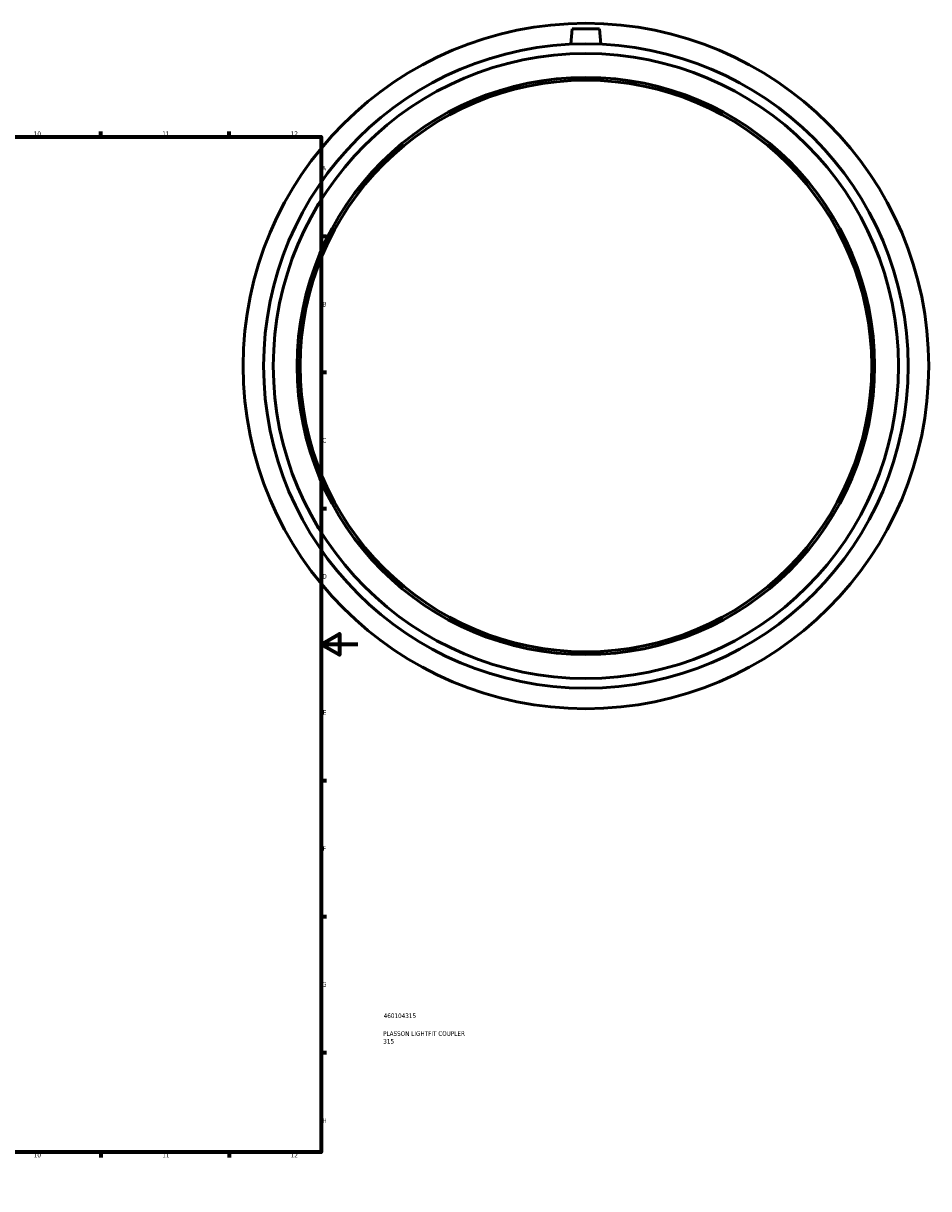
# Model space of a CAD drawing. Header units: millimetres. Extents: x -263 to 1186, y -314 to 1243.
# Tile 3 of 5: x 659 to 1152, y 0 to 636. Entities that reach past the tile are written whole.
import ezdxf

# ---------------------------------------------------------------- set-up
doc = ezdxf.new("R2010")
doc.units = ezdxf.units.MM
for name, color, linetype, lineweight in [('Border (ISO)', 7, 'Continuous', 70), ('Title (ISO)', 7, 'Continuous', 50), ('Visible (ISO)', 7, 'Continuous', 50)]:
    doc.layers.add(name, color=color, linetype=linetype, lineweight=lineweight)
doc.styles.add('Note Text (ISO)', font='tahoma.ttf')

# ---------------------------------------------------------------- blocks, each defined once
blk = doc.blocks.new('Borders Default Border')
at = {"layer": 'Border (ISO)'}
for p, q in [((70.08, 574), (70.08, 576.9)), ((140.17, 574), (140.17, 576.9)), ((210.25, 574), (210.25, 576.9)), ((280.33, 574), (280.33, 576.9)), ((350.42, 574), (350.42, 576.9)), ((490.58, 574), (490.58, 576.9)), ((560.67, 574), (560.67, 576.9)), ((630.75, 574), (630.75, 576.9)), ((700.83, 574), (700.83, 576.9)), ((770.92, 574), (770.92, 576.9)), ((20, 519.75), (17.1, 519.75)), ((821, 519.75), (823.9, 519.75)), ((20, 445.5), (17.1, 445.5)), ((821, 445.5), (823.9, 445.5)), ((20, 371.25), (17.1, 371.25)), ((821, 371.25), (823.9, 371.25)), ((20, 222.75), (17.1, 222.75)), ((821, 222.75), (823.9, 222.75)), ((20, 148.5), (17.1, 148.5)), ((821, 148.5), (823.9, 148.5)), ((20, 74.25), (17.1, 74.25)), ((821, 74.25), (823.9, 74.25)), ((70.08, 20), (70.08, 17.1)), ((140.17, 20), (140.17, 17.1)), ((210.25, 20), (210.25, 17.1)), ((280.33, 20), (280.33, 17.1)), ((350.42, 20), (350.42, 17.1)), ((490.58, 20), (490.58, 17.1)), ((560.67, 20), (560.67, 17.1)), ((630.75, 20), (630.75, 17.1)), ((700.83, 20), (700.83, 17.1)), ((770.92, 20), (770.92, 17.1))]:
    blk.add_line(p, q, dxfattribs=at)
at = {"layer": 'Border (ISO)', "flags": 128}
for points in [[(420.5, 594), (420.5, 574), (414.73, 584), (426.27, 584), (420.5, 574)], [(20, 20), (20, 574), (821, 574), (821, 20), (20, 20)], [(0, 297), (20, 297), (10, 302.77), (10, 291.23), (20, 297)], [(841, 297), (821, 297), (831, 302.77), (831, 291.23), (821, 297)], [(420.5, 0), (420.5, 20), (414.73, 10), (426.27, 10), (420.5, 20)]]:
    blk.add_lwpolyline(points, dxfattribs=at)
at = {"layer": 'Border (ISO)', "color": 232, "true_color": 0xca0064, "char_height": 2.5, "attachment_point": 7, "style": 'Note Text (ISO)'}
for s, insert in [('1', (34.48, 574.4)), ('2', (104.37, 574.4)), ('3', (174.43, 574.35)), ('4', (244.42, 574.4)), ('5', (314.64, 574.35)), ('6', (384.66, 574.35)), ('7', (454.77, 574.4)), ('8', (524.81, 574.34)), ('9', (594.88, 574.35)), ('10', (664.29, 574.35)), ('11', (734.37, 574.4)), ('12', (804.46, 574.4)), ('A', (17.29, 555.62)), ('A', (821.59, 555.62)), ('B', (17.59, 481.37)), ('B', (821.89, 481.37)), ('C', (17.43, 407.08)), ('C', (821.73, 407.08)), ('D', (17.43, 332.88)), ('D', (821.73, 332.88)), ('E', (17.64, 258.63)), ('E', (821.94, 258.63)), ('F', (17.7, 184.38)), ('F', (822, 184.38)), ('G', (17.31, 110.08)), ('G', (821.61, 110.08)), ('H', (17.44, 35.88)), ('H', (821.74, 35.88)), ('1', (34.48, 17.1)), ('2', (104.37, 17.1)), ('3', (174.43, 17.05)), ('4', (244.42, 17.1)), ('5', (314.64, 17.05)), ('6', (384.66, 17.05)), ('7', (454.77, 17.1)), ('8', (524.81, 17.04)), ('9', (594.88, 17.05)), ('10', (664.29, 17.05)), ('11', (734.37, 17.1)), ('12', (804.46, 17.1))]:
    blk.add_mtext(s, dxfattribs=dict(at, insert=insert))
blk = doc.blocks.new('Title Blocks ISO')
at = {"layer": 'Title (ISO)', "color": 232, "true_color": 0xca0064, "style": 'Note Text (ISO)'}
for tag, p in [('PART_NUMBER_001', (34.16, 73.13)), ('DESCRIPTION_001', (33.84, 63.4)), ('DESCRIPTION_002', (33.93, 59.18))]:
    blk.add_attdef(tag, p, '', height=2.5, dxfattribs=at)

msp = doc.modelspace()

# ---------------------------------------------------------------- linework, layer by layer
at = {"layer": 'Visible (ISO)'}
for p, q in [((957.964, 632.927), (957.228, 624.514)), ((957.964, 632.927), (972.964, 632.927)), ((972.964, 632.927), (973.7, 624.514))]:
    msp.add_line(p, q, dxfattribs=at)
for radius in [187, 175.78, 170.507, 157.5, 155.925]:
    msp.add_circle((965.464, 448.927), radius, dxfattribs=at)

# ---------------------------------------------------------------- block references
msp.add_blockref('Borders Default Border', (0, 0))
msp.add_blockref('Title Blocks ISO', (821, 20)).add_auto_attribs({'PART_NUMBER_001': '460104315', 'DESCRIPTION_001': 'PLASSON LIGHTFIT COUPLER', 'DESCRIPTION_002': '315'})

doc.saveas('drawing.dxf')
